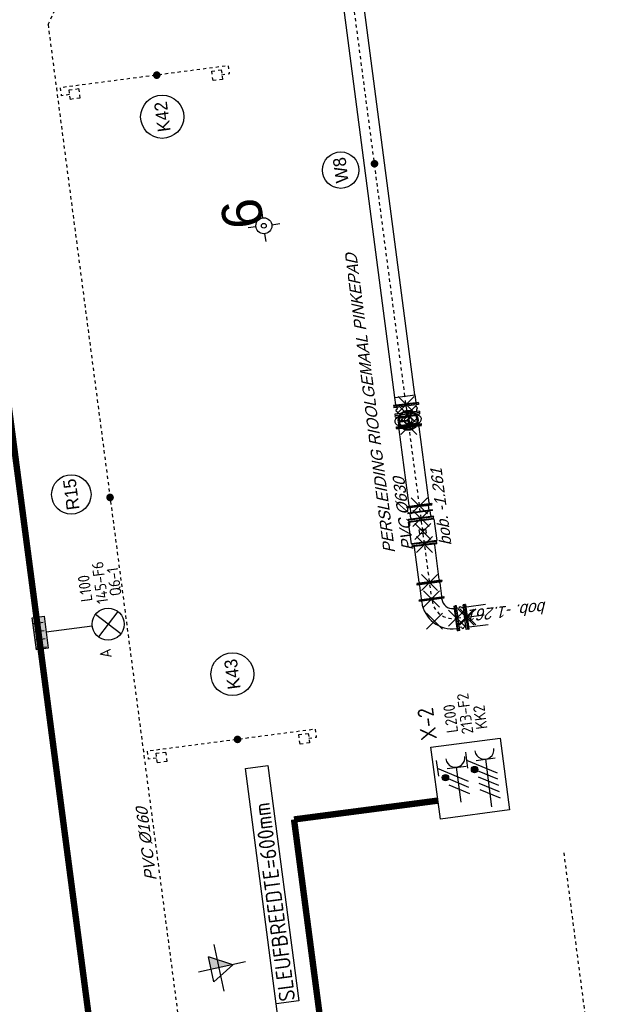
# Model space of a CAD drawing. Header units: metres. Extents: x 118052 to 118564, y 454784 to 455719.
# Tile 153 of 160: x 118462 to 118481, y 455354 to 455384. Entities that reach past the tile are written whole.
import ezdxf
from ezdxf.enums import TextEntityAlignment as Align

# ---------------------------------------------------------------- set-up
doc = ezdxf.new("R2010")
doc.units = ezdxf.units.M
doc.header["$LTSCALE"] = 0.5
doc.header["$PDMODE"] = 3
doc.header["$PDSIZE"] = 0.25
doc.linetypes.add('DASHED', pattern=[19.049999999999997, 12.7, -6.35])
doc.linetypes.add('Tauw_L_Center2', pattern=[6.4990000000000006, 4, -0.833, 0.833, -0.833])
for name, color, linetype in [('EL6221--', 6, 'Continuous'), ('EL6222--', 6, 'Continuous'), ('EL6312--', 6, 'Continuous'), ('EL_N_A_EB00----REVISIE~-_-----', 1, 'Continuous'), ('GRAAFWERKZAAMHEDEN', 6, 'Continuous'), ('KABELLOOP', 6, 'Continuous'), ('Koningsstal VIEUWPORT', 254, 'Continuous'), ('M01', 6, 'Continuous'), ('ME_N_A_EB00----RV600~-_-----', 135, 'Continuous'), ('ME_N_A_EB00605-W__debietmeter-DB0600~-_-----', 135, 'Continuous'), ('ME_N_A_EL990---L__GY-FFM600_pn10~W_-----', 135, 'Continuous'), ('ME_N_A_EL995---L__GY-FF600_pn10~W_-----', 135, 'Continuous'), ('ME_N_A_EL995---L__GY-Q600_pn10~W_-----', 135, 'Continuous'), ('ME_N_A_EL999---L__GY-AFSLUITER-600_pn10~W_-----', 135, 'Continuous'), ('ME_N_A_EL999---L__GY-RU-NT-600_pn10~W_-----', 135, 'Continuous'), ('ZU_N_-_AL999---LK_pvc125_sdr34__20_^200~M_-----', 7, 'Continuous'), ('ZU_N_-_AL999---LR_pvc160_sdr34__18_^200~-_-----', 7, 'Continuous'), ('ZU_N_-_AL999---LR_pvc250_sdr34__20_^200~M_-----', 7, 'Continuous'), ('ZU_N_-_AL999---LW_pvc630_pgr34__18_^200~-_-----', 7, 'Continuous'), ('ZU_N_-_AL999---LW_pvc630_pgr34__18_^200~N_-----', 7, 'Continuous'), ('ZU_N_-_AL999---LW_pvc630_pgr34__20_^200~M_-----', 7, 'Continuous'), ('ZU_N_-_EL999---LB_PE-63_sdr00~H_-----', 2, 'Tauw_L_Center2'), ('ZU_N_-_EL999---LK_pvc125_sdr34~H_-----', 2, 'Tauw_L_Center2'), ('ZU_N_-_EL999---LR_pvc160_sdr34~H_-----', 2, 'Tauw_L_Center2'), ('ZU_N_-_EL999---LW_pvc630_pgr11~H_-----', 2, 'Tauw_L_Center2'), ('ZU_N_-_EL999---LW_pvc630_pgr11~W_-----', 2, 'Continuous'), ('ZU_N_-_EL999---LW_pvc630_pgr34~H_-----', 2, 'Tauw_L_Center2'), ('ZU_N_-_EL999---SYM_STRAATKOLK~-_----c', 7, 'Tauw_L_Center2'), ('ZU_N_-_MB00----SYM_SONDERING~-_001--', 1, 'Continuous'), ('ZU_N_-_ML999---LK_pvc125_sdr34__20_^200~M_-----', 7, 'Continuous'), ('ZU_N_-_ML999---LR_pvc250_sdr34__20_^200~M_-----', 7, 'Continuous'), ('ZU_N_-_ML999---LW_pvc630_pgr34__20_^200~M_-----', 7, 'Continuous'), ('ZU_N_A_EL990---LW_GY-FFM600_pn10~W_-----', 8, 'Continuous'), ('ZU_N_A_EL999---L__GY-FM500_pn10~W_-----', 8, 'Continuous'), ('ZU_N_A_EL999---L__GY-PEtv600-630_pn10~W_-----', 8, 'Continuous')]:
    doc.layers.add(name, color=color, linetype=linetype)
doc.styles.add('BURO-018', font='Isocp.shx', dxfattribs={"height": 360})
doc.styles.add('BURO-025', font='Isocp.shx', dxfattribs={"height": 500})
doc.styles.add('tcb_isocp', font='tcb_isocp.shx')

# ---------------------------------------------------------------- blocks, each defined once
blk = doc.blocks.new('_PETV600')
at = {"color": 0}
for p, q in [((0, 341), (9.094947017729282e-13, -341)), ((5, 390), (5, -390)), ((30, 390), (5, 390)), ((30, 390), (29.99999999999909, -390)), ((30, 317.5), (270, 317.5)), ((49.99999999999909, 317.5), (29.99999999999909, 317.5)), ((270, 317.5), (270, -317.5)), ((29.99999999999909, -390), (5, -390)), ((29.99999999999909, -317.5), (270, -317.5)), ((49.99999999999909, -317.5), (29.99999999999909, -317.5))]:
    blk.add_line(p, q, dxfattribs=at)
blk.add_point((0, 0), dxfattribs=at)
blk = doc.blocks.new('FNZ600')
for p, q in [((-389.9999999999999, 30), (389.9999999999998, 29.99999999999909)), ((-389.9999999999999, 30), (-390, 5)), ((-390, 5), (390, 5)), ((-341, 0), (341, 9.094947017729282e-13)), ((-317.5, 49.99999999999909), (-317.5, 29.99999999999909)), ((317.5, 49.99999999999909), (317.5, 29.99999999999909)), ((389.9999999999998, 29.99999999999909), (390, 5))]:
    blk.add_line(p, q)
blk.add_point((0, 0))
blk = doc.blocks.new('_QNW600s')
for radius in [967.5000000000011, 332.5000000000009]:
    blk.add_arc((650.0000000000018, -650.0000000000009), radius, 90, 180)
blk.add_point((0, 0))
at = {"rotation": 90}
blk.add_blockref('FNZ600', (700, 0), dxfattribs=at)
blk.add_blockref('FNZ600', (0, -700))
blk = doc.blocks.new('FNW600')
at = {"linetype": 'Continuous'}
blk.add_line((-341.0000000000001, 0), (341, 0), dxfattribs=at)
blk.add_lwpolyline([(390, 45), (-390, 45), (-390, 4), (390, 4)], close=True, dxfattribs=at)
blk = doc.blocks.new('meAF600T')
for p, q in [((45, 317.4999999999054), (75.18616238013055, 317.4999999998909)), ((314.8138376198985, 317.499999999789), (345.0000000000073, 317.4999999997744)), ((73.34242446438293, 296.3999999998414), (73.34242446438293, -296.4000000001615)), ((316.6575755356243, 296.3999999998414), (316.6575755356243, -296.4000000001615)), ((45, -317.5000000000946), (75.186162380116, -317.5000000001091)), ((314.813837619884, -317.500000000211), (345.0000000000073, -317.5000000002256))]:
    blk.add_line(p, q)
at = {"color": 251, "linetype": 'Continuous'}
for p, q in [((183.3000000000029, 245.8856441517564), (183.3000000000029, 36.68459419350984)), ((206.7000000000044, 245.8856441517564), (206.7000000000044, 36.68459419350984)), ((-23.79321426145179, -112.8103248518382), (157.3802095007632, -8.209799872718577)), ((-12.0932142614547, -133.0753193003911), (169.0802095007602, -28.47479432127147)), ((402.093214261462, -133.0753193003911), (220.919790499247, -28.47479432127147)), ((413.7932142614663, -112.8103248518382), (232.6197904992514, -8.209799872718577))]:
    blk.add_line(p, q, dxfattribs=at)
at = {"color": 251}
blk.add_circle((195.0000000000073, -1.527951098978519e-10), 312, dxfattribs=at)
blk.add_circle((195.0000000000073, -1.527951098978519e-10), 113.8483391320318)
at = {"color": 251, "linetype": 'Continuous'}
blk.add_circle((195.0000000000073, -1.527951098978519e-10), 12.92899503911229, dxfattribs=at)
for centre, start, end in [((195.0000000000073, 296.3999999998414), 0, 180), ((195.0000000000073, -296.4000000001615), 180, 0)]:
    blk.add_arc(centre, 121.6575755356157, start, end)
at = {"color": 251}
for centre, radius, start, end in [((195.0000000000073, -1.527951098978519e-10), 280.8, 99.8968534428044, 200.1031465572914), ((152.1000000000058, 245.8856441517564), 31.2, 0, 99.8968534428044), ((237.9000000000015, 245.8856441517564), 31.2, 80.10314655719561, 180), ((195.0000000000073, -1.527951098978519e-10), 280.8, 339.8968534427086, 80.10314655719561), ((-39.39321426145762, -85.79033225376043), 31.2, 200.1031465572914, 300.0000000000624), ((3.50678573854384, -160.0953118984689), 31.2, 120.0000000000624, 219.8968534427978), ((195.0000000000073, -1.527951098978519e-10), 280.8, 219.8968534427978, 320.1031465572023), ((386.4932142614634, -160.0953118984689), 31.2, 320.1031465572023, 59.99999999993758), ((429.3932142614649, -85.79033225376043), 31.2, 239.9999999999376, 339.8968534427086)]:
    blk.add_arc(centre, radius, start, end, dxfattribs=at)
at = {"color": 251, "linetype": 'Continuous'}
for centre, radius, start, end in [((149.5802095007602, 5.300196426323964), 15.6, 300.0000000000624, 353.3440555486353), ((195.0000000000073, -1.527951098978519e-10), 30.12799417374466, 126.6559444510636, 173.3440555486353), ((167.7000000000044, 36.68459419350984), 15.6, 306.6559444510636, 0), ((222.3000000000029, 36.68459419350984), 15.6, 180, 233.3440555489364), ((195.0000000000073, -1.527951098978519e-10), 30.12799417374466, 6.655944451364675, 53.34405554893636), ((240.419790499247, 5.300196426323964), 15.6, 186.6559444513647, 239.9999999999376), ((176.8802095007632, -41.98479062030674), 15.6, 66.65594445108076, 120.0000000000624), ((195.0000000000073, -1.527951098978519e-10), 30.12799417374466, 246.6559444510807, 293.3440555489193), ((213.1197904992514, -41.98479062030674), 15.6, 59.99999999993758, 113.3440555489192)]:
    blk.add_arc(centre, radius, start, end, dxfattribs=at)
at = {"linetype": 'Continuous', "xscale": -1, "rotation": 270}
blk.add_blockref('FNW600', (0, -2.619344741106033e-10), dxfattribs=at)
at = {"rotation": 90}
blk.add_blockref('FNW600', (390.0000000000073, -6.548361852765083e-11), dxfattribs=at)
blk = doc.blocks.new('_FFNW600(2500)')
at = {"color": 0}
for p, q in [((1.241673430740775e-12, 341.0000000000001), (1.325162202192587e-12, -340.9999999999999)), ((5.000000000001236, 390.0000000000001), (5.000000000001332, -389.9999999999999)), ((30.00000000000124, 390.0000000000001), (5.000000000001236, 390.0000000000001)), ((30.00000000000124, 390.0000000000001), (30.00000000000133, -389.9999999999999)), ((50.00000000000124, 317.5000000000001), (30.00000000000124, 317.5000000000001)), ((50.00000000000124, 317.5000000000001), (2450.000000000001, 317.5000000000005)), ((2450.000000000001, 317.5000000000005), (2470.000000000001, 317.5000000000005)), ((2470.000000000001, -389.9999999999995), (2470.000000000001, 390.0000000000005)), ((2470.000000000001, 390.0000000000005), (2495.000000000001, 390.0000000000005)), ((2495.000000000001, -389.9999999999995), (2495.000000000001, 390.0000000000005)), ((2500.000000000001, -340.9999999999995), (2500.000000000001, 341.0000000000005)), ((30.00000000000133, -389.9999999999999), (5.000000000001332, -389.9999999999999)), ((50.00000000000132, -317.4999999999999), (30.00000000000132, -317.4999999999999)), ((50.00000000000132, -317.4999999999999), (2450.000000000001, -317.4999999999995)), ((2450.000000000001, -317.4999999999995), (2470.000000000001, -317.4999999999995)), ((2470.000000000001, -389.9999999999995), (2495.000000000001, -389.9999999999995))]:
    blk.add_line(p, q, dxfattribs=at)
for p in [(1.284305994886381e-12, 1.332267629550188e-13), (2500.000000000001, 4.39648317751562e-13)]:
    blk.add_point(p, dxfattribs=at)
blk = doc.blocks.new('_NT1-600')
for p, q in [((0, 387.5), (0, -387.5)), ((0, 387.5), (48, 387.5)), ((48, 387.5), (48, -387.5)), ((252, 387.5), (252, -387.5)), ((252, 387.5), (300, 387.5)), ((300, 387.5), (300, -387.5)), ((48, 300), (107, 300)), ((187, 300), (252, 300)), ((48, -300), (107, -300)), ((187, -300), (252, -300)), ((0, -387.5), (48, -387.5)), ((252, -387.5), (300, -387.5))]:
    blk.add_line(p, q)
for centre, start, end in [((147, 300), 0, 180), ((147, -300), 180, 0)]:
    blk.add_arc(centre, 40, start, end)
for p in [(0, 0), (300, 0)]:
    blk.add_point(p)
blk = doc.blocks.new('M01')
for points in [[(0, 0.5000000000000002), (0, 1)], [(-1, 0), (-0.5, 0)], [(0.5, 0), (1, 0)], [(0, -0.5000000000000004), (0, -1)]]:
    blk.add_lwpolyline(points)
for radius in [0.5, 0.15]:
    blk.add_circle((0, 0), radius)
blk = doc.blocks.new('zusondg1')
for p, q in [((0, -1.056103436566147), (0, 0.819315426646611)), ((-0.9336846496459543, 0), (0.933684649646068, 0)), ((-0.5, 0.314618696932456), (0, -0.5514067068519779)), ((-0.5, 0.314618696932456), (0.5, 0.314618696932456)), ((0, -0.5514067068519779), (0.5, 0.314618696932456))]:
    blk.add_line(p, q)
for points in [[(0, -0.5514067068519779), (0, 0.314618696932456), (0.5, 0.314618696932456)], [(0, -0.5514067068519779), (0, 0.314618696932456), (0.5, 0.314618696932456), (0, -0.5514067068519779)]]:
    blk.add_solid(points)
blk = doc.blocks.new('TSNW600')
at = {"linetype": 'Continuous'}
for p, q in [((-317.5, 45), (-317.5, 68.22358192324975)), ((317.5, 45), (317.5, 68.22358192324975))]:
    blk.add_line(p, q, dxfattribs=at)
blk.add_blockref('FNW600', (0, 0), dxfattribs=at)
blk = doc.blocks.new('meDB600T')
for points in [[(67, -399), (67, 399.0000000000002), (751.9999999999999, 399.0000000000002), (751.9999999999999, -399)], [(344.25, -100), (344.25, 100.0000000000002), (474.25, 100.0000000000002), (474.25, -100)]]:
    blk.add_lwpolyline(points, close=True)
for p in [(-1, 0), (409, 0), (818.9999999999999, 0)]:
    blk.add_point(p)
for p, rotation in [((0, 0), 270), ((819.9999999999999, 0), 90)]:
    blk.add_blockref('TSNW600', p, dxfattribs=dict(rotation=rotation))
blk = doc.blocks.new('RV600(400)')
at = {"color": 0}
for p, q in [((0, 341), (0, -341)), ((5, 390), (5, -390)), ((30, 390), (5, 390)), ((30, 390), (30, -390)), ((180, 390), (180, -390)), ((205, 390), (180, 390)), ((205, 390), (205, -390)), ((350, 317.5), (205, 317.5)), ((350, 317.5), (370, 317.5)), ((370, -390), (370, 390)), ((370, 390), (395, 390)), ((395, -390), (395, 390)), ((400, -341), (400, 341)), ((180, 287.5), (30, 287.5)), ((180, -287.5), (30, -287.5)), ((30, -390), (5, -390)), ((350, -317.5), (205, -317.5)), ((350, -317.5), (370, -317.5)), ((370, -390), (395, -390))]:
    blk.add_line(p, q, dxfattribs=at)
blk.add_line((180, -390), (205, -390))
for p in [(0, 0), (400, 0)]:
    blk.add_point(p, dxfattribs=at)
blk = doc.blocks.new('E00416')
at = {"color": 0, "linetype": 'Continuous'}
for p, q in [((-3, 7.982050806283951), (-2.99999988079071, 5.482050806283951)), ((-2.999999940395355, 6.732050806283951), (1.500000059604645, 4.133974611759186)), ((-1.499999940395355, 6.5), (1.500000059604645, 6.5)), ((1.192092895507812e-07, 1), (5.960464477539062e-08, 6.5)), ((1.500000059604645, 3.133974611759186), (-1.499999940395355, 4.866025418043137)), ((1.500000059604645, 2.133974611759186), (-1.499999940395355, 3.866025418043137))]:
    blk.add_line(p, q, dxfattribs=at)
at = {"color": 0, "linetype": 'Continuous', "const_width": 0.5}
blk.add_lwpolyline([(-1.683012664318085, 5.116025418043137, 1), (-2.183012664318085, 5.116025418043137, 1)], format="xyb", close=True, dxfattribs=at)
at = {"color": 0, "linetype": 'Continuous'}
blk.add_circle((-1.933012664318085, 5.116025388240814), 0.5000000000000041, dxfattribs=at)
blk.add_arc((5.960464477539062e-08, 8), 1.5, 180, 0, dxfattribs=at)
at = {"color": 0, "linetype": 'Continuous', "style": 'BURO-018', "flags": 1}
blk.add_attdef('E_MATCODE', text='', height=1.799999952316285, rotation=262.5836884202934, dxfattribs=at).set_placement((-436086809.6690868, 176092602.9433621), align=Align.MIDDLE)
at = {"color": 0, "linetype": 'Continuous', "style": 'BURO-018'}
for tag, p in [('E_GKAST', (5.960464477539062e-08, 13)), ('E_GROEP', (0, 10.00000002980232)), ('E_SGROEP', (4.500000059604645, 10))]:
    blk.add_attdef(tag, text='', height=1.8, dxfattribs=at).set_placement(p, align=Align.MIDDLE)
at = {"color": 0, "linetype": 'Continuous', "style": 'BURO-018', "flags": 1}
blk.add_attdef('E_VERMCODE', text='', height=1.8, dxfattribs=at).set_placement((13.00000005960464, 10), align=Align.MIDDLE)
blk = doc.blocks.new('111304D')
at = {"color": 0, "linetype": 'Continuous'}
for p, q in [((-3, 9.98205080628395), (-3, 7.482050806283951)), ((-3, 8.73205080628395), (1.500000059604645, 6.133974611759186)), ((-1.499999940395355, 8.5), (1.5, 8.5)), ((5.960464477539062e-08, 1.000000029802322), (5.960464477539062e-08, 8.5)), ((1.5, 5.133974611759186), (-1.499999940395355, 6.866025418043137)), ((1.500000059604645, 4.133974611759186), (-1.5, 5.866025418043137)), ((1.5, 3.133974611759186), (-1.499999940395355, 4.866025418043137)), ((1.500000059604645, 2.133974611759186), (-1.499999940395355, 3.866025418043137))]:
    blk.add_line(p, q, dxfattribs=at)
at = {"color": 0, "linetype": 'Continuous', "const_width": 0.5}
blk.add_lwpolyline([(-1.683012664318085, 7.116025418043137, 1), (-2.183012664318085, 7.116025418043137, 1)], format="xyb", close=True, dxfattribs=at)
at = {"color": 0, "linetype": 'Continuous'}
blk.add_circle((-1.93301260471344, 7.116025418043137), 0.5000000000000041, dxfattribs=at)
blk.add_arc((0, 10.00000002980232), 1.5, 180, 0, dxfattribs=at)
at = {"color": 0, "linetype": 'Continuous', "style": 'BURO-018', "flags": 1}
blk.add_attdef('E_MATCODE', text='', height=1.799999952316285, rotation=262.5836884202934, dxfattribs=at).set_placement((-436086809.6690868, 176092602.9433621), align=Align.MIDDLE)
at = {"color": 0, "linetype": 'Continuous', "style": 'BURO-018'}
for tag, p in [('E_GKAST', (5.960464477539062e-08, 15.5)), ('E_GROEP', (5.960464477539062e-08, 12.50000002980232)), ('E_SGROEP', (4.5, 12.5))]:
    blk.add_attdef(tag, text='', height=1.8, dxfattribs=at).set_placement(p, align=Align.MIDDLE)
at = {"color": 0, "linetype": 'Continuous', "style": 'BURO-018', "flags": 1}
blk.add_attdef('E_VERMCODE', text='', height=1.8, dxfattribs=at).set_placement((13, 12.5), align=Align.MIDDLE)
blk = doc.blocks.new('E00525')
at = {"linetype": 'ByBlock'}
h = blk.add_hatch(dxfattribs=at)
h.set_pattern_fill('ANGLE', color=0, scale=0.18438609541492, style=0)
h.set_pattern_definition([(360, (-37.67331033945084, -34.01927211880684), (5.551115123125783e-17, 1.287936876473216), [0.9366813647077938, -0.3512555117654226]), (90, (-37.67331033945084, -34.01927211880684), (-1.287936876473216, 1.387778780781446e-16), [0.9366813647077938, -0.3512555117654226])])
edge = h.paths.add_edge_path()
edge.add_line((-2.522521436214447, 2.863310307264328), (2.522521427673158, 2.863310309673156))
edge.add_line((2.522521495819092, 2.863310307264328), (2.522521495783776, 1.000000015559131))
edge.add_line((2.522521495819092, 1.000000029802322), (-2.522521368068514, 1.000000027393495))
edge.add_line((-2.522521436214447, 1), (-2.522521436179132, 2.863310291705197))
h = blk.add_hatch(color=0, dxfattribs=at)
edge = h.paths.add_edge_path()
edge.add_line((-2.522521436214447, 2.863310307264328), (2.522521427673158, 2.863310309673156))
edge.add_line((2.522521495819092, 2.863310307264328), (2.522521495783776, 1.000000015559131))
edge.add_line((2.522521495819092, 1.000000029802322), (-2.522521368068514, 1.000000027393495))
edge.add_line((-2.522521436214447, 1), (-2.522521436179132, 2.863310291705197))
at = {"color": 0, "linetype": 'ByBlock'}
for p, q in [((-1.767766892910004, 14.38605433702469), (1.767767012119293, 10.85052046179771)), ((1.767766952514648, 14.38605433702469), (-1.767766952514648, 10.85052043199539)), ((5.960464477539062e-08, 10.0973382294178), (1.192092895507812e-07, 2.863310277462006))]:
    blk.add_line(p, q, dxfattribs=at)
blk.add_lwpolyline([(-2.522521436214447, 2.863310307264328), (2.522521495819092, 2.863310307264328), (2.522521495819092, 1.000000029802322), (-2.522521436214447, 1)], close=True, dxfattribs=at)
blk.add_circle((0, 12.61828738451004), 2.500000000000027, dxfattribs=at)
at = {"color": 0, "linetype": 'ByBlock', "style": 'BURO-018'}
for tag, p in [('E_GKAST', (5.960464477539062e-08, 20.61828738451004)), ('E_GROEP', (5.960464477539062e-08, 17.61828738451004)), ('E_SGROEP', (4.500000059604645, 17.61828738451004)), ('E_ARMCODE', (0, 12.61828738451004)), ('E_SLET', (4.500000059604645, 11.61828738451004))]:
    blk.add_attdef(tag, text='', height=1.8, dxfattribs=at).set_placement(p, align=Align.MIDDLE)
blk = doc.blocks.new('A$C051E189E')
at = {"layer": 'EL6221--'}
blk.add_lwpolyline([(149222.7798329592, -32378.09536251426), (151486.334261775, -32378.09448766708), (151486.3351048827, -34559.35257619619), (149222.7806760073, -34559.35345107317)], close=True, dxfattribs=at)
ref = blk.add_blockref('111304D', (149194.2991527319, -34025.812256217), dxfattribs=dict(at, xscale=200, yscale=200, zscale=200, rotation=270.0000221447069))
ref.add_attrib('E_GROEP', 'KK2', dxfattribs={"layer": '0', "color": 1, "linetype": 'Continuous', "height": 360, "rotation": 2.219811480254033e-05, "style": 'BURO-018'}).set_placement((152216.3686449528, -34025.81110012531), align=Align.MIDDLE)
ref.add_attrib('E_GKAST', 'L200', dxfattribs={"layer": '0', "color": 1, "linetype": 'Continuous', "height": 360, "rotation": 2.219811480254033e-05, "style": 'BURO-018'}).set_placement((152294.2989653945, -33102.20347064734), align=Align.MIDDLE)
ref.add_attrib('E_SGROEP', '213-F2', dxfattribs={"layer": '0', "color": 1, "linetype": 'Continuous', "height": 360, "rotation": 2.219811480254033e-05, "style": 'BURO-018'}).set_placement((152391.7216956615, -33570.97841447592), align=Align.MIDDLE)
at = {"layer": 'EL6222--', "xscale": 200, "yscale": 200, "zscale": 200, "rotation": 270.0000221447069}
blk.add_blockref('E00416', (149462.3000682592, -33089.10528510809), dxfattribs=at)
at = {"layer": 'EL6312--'}
ref = blk.add_blockref('E00525', (156618.9919787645, -20340.97141870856), dxfattribs=dict(at, xscale=200, yscale=200, zscale=200, rotation=180.0000221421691))
ref.add_attrib('E_SGROEP', 'Q6-1', dxfattribs={"layer": '0', "color": 1, "linetype": 'ByBlock', "height": 360, "rotation": 2.219811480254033e-05, "style": 'BURO-018'}).set_placement((157908.7524856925, -23223.67126762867), align=Align.MIDDLE)
ref.add_attrib('E_GKAST', 'L100', dxfattribs={"layer": '0', "color": 1, "linetype": 'ByBlock', "height": 360, "rotation": 2.219811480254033e-05, "style": 'BURO-018'}).set_placement((157819.7450575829, -22295.5964256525), align=Align.MIDDLE)
ref.add_attrib('E_GROEP', '145-F6', dxfattribs={"layer": '0', "color": 1, "linetype": 'ByBlock', "height": 360, "rotation": 2.219811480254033e-05, "style": 'BURO-018'}).set_placement((157939.9040257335, -22780.15840119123), align=Align.MIDDLE)
ref.add_attrib('E_SLET', 'A', dxfattribs={"layer": '0', "color": 1, "linetype": 'ByBlock', "height": 360, "rotation": 2.219811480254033e-05, "style": 'BURO-018'}).set_placement((155718.992864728, -22664.62924337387), align=Align.MIDDLE)
at = {"layer": 'EL6221--', "color": 2, "style": 'BURO-025'}
blk.add_text('X-2', height=499.9999999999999, dxfattribs=at).set_placement((151717.2207477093, -32601.08040773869))
blk = doc.blocks.new('A$C6DFC50BF')
at = {"layer": 'GRAAFWERKZAAMHEDEN'}
blk.add_line((142738.3322911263, -26534.63042920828), (144159.2044053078, -26534.63042920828), dxfattribs=at)
blk.add_lwpolyline([(144159.2044053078, -26534.63042920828), (151582.3863332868, -26534.63042920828), (151582.3863332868, -27248.32150828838), (144159.2044053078, -27248.32150828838)], close=True, dxfattribs=at)
at = {"layer": 'KABELLOOP', "linetype": 'DASHED', "const_width": 200}
for points in [[(126964.0768994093, -31119.36495116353), (126964.0768994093, -20670.67730230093), (185152.8453190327, -20670.67730230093), (185205.1648065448, -27210.41196081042)], [(149803.6456149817, -27836.85042148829), (129785.0804622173, -27836.85042148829)], [(149803.6456149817, -32378.09513801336), (149803.6456149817, -27836.85042148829)]]:
    blk.add_lwpolyline(points, dxfattribs=at)
at = {"layer": 'GRAAFWERKZAAMHEDEN', "color": 2, "style": 'BURO-025'}
blk.add_text('SLEUFBREEDTE=600mm', height=500, rotation=359.9837082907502, dxfattribs=at).set_placement((144193.2377538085, -27144.28597265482))
blk = doc.blocks.new('Leidingen')
at = {"layer": 'ME_N_A_EL990---L__GY-FFM600_pn10~W_-----'}
for p, q in [((-106456.892242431, 25845.99599210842), (-107236.8922425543, 25845.99599210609)), ((-107236.8922424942, 25820.99599216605), (-107236.8922425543, 25845.99599210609)), ((-106456.8922424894, 25820.99599212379), (-107236.8922424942, 25820.99599216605)), ((-106505.8922425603, 25850.99599210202), (-107187.8922425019, 25850.99599215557)), ((-107164.3922423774, 25800.99599209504), (-107164.3922425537, 25820.99599212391)), ((-107164.3922423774, 25800.99599209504), (-107164.39224243, 25200.99599210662)), ((-106529.3922424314, 25800.9959921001), (-106529.3922426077, 25820.99599212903)), ((-106529.3922424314, 25800.9959921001), (-106529.3922424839, 25200.9959921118)), ((-106456.8922424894, 25820.99599212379), (-106456.892242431, 25845.99599210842))]:
    blk.add_line(p, q, dxfattribs=at)
at = {"layer": 'ME_N_A_EL995---L__GY-FF600_pn10~W_-----'}
for p, q in [((-106146.8922424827, 27191.99599216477), (-106146.8922424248, 26509.99599215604)), ((-106141.8922424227, 27240.99599211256), (-106141.8922424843, 26460.99599213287)), ((-106116.8922426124, 27240.99599209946), (-106141.8922424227, 27240.99599211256)), ((-106116.8922426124, 27240.99599209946), (-106116.8922423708, 26460.99599214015)), ((-106096.8922425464, 27168.49599213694), (-106116.8922425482, 27168.49599216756)), ((-105674.8922426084, 27168.49599217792), (-106096.8922425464, 27168.49599213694)), ((-105674.8922426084, 27168.49599217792), (-105654.8922426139, 27168.49599214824)), ((-105654.8922424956, 26460.99599212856), (-105654.892242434, 27240.99599210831)), ((-105654.892242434, 27240.99599210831), (-105629.892242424, 27240.99599212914)), ((-105629.8922424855, 26460.9959921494), (-105629.892242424, 27240.99599212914)), ((-105624.892242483, 27191.99599216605), (-105624.8922424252, 26509.99599215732)), ((-105624.8922424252, 26509.99599215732), (-105624.892242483, 27191.99599216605)), ((-105624.8922424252, 26509.99599215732), (-105624.892242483, 27191.99599216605)), ((-105624.892242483, 27191.99599216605), (-105624.8922424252, 26509.99599215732)), ((-105619.8922424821, 27240.99599212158), (-105619.8922424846, 26460.99599213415)), ((-105594.8922424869, 27240.9959921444), (-105619.8922424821, 27240.99599212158)), ((-105594.8922424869, 27240.9959921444), (-105594.8922424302, 26460.99599214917)), ((-105574.8922424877, 27168.49599213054), (-105594.8922425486, 27168.49599216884)), ((-105574.8922424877, 27168.49599213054), (-104474.8922425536, 27168.49599215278)), ((-104474.8922425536, 27168.49599215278), (-104454.8922424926, 27168.49599211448)), ((-104454.8922424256, 26460.99599216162), (-104454.8922425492, 27240.99599210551)), ((-104454.8922425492, 27240.99599210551), (-104429.8922424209, 27240.99599211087)), ((-104429.8922424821, 26460.99599219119), (-104429.8922424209, 27240.99599211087)), ((-104424.8922424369, 26509.9959921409), (-104424.8922424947, 27191.99599214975)), ((-106096.8922424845, 26533.49599210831), (-106116.8922424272, 26533.49599213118)), ((-105674.89224248, 26533.49599214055), (-106096.8922424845, 26533.49599210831)), ((-105674.89224248, 26533.49599214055), (-105654.8922424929, 26533.49599211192)), ((-105574.8922424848, 26533.49599210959), (-105594.8922424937, 26533.49599220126)), ((-105574.8922424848, 26533.49599210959), (-104474.8922424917, 26533.49599212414)), ((-104474.8922424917, 26533.49599212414), (-104454.8922424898, 26533.49599209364)), ((-106116.8922423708, 26460.99599214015), (-106141.8922424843, 26460.99599213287)), ((-105654.8922424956, 26460.99599212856), (-105629.8922424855, 26460.9959921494)), ((-105594.8922424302, 26460.99599214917), (-105619.8922424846, 26460.99599213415)), ((-104454.8922424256, 26460.99599216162), (-104429.8922424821, 26460.99599219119))]:
    blk.add_line(p, q, dxfattribs=at)
for p in [(-106146.8922424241, 26850.9959921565), (-105624.8922424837, 26850.99599216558), (-105624.8922424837, 26850.99599216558), (-105624.8922424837, 26850.99599216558), (-104424.892242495, 26850.99599220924)]:
    blk.add_point(p, dxfattribs=at)
at = {"layer": 'ZU_N_-_EL999---LB_PE-63_sdr00~H_-----', "flags": 128}
blk.add_lwpolyline([(-114553.7747402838, 23784.79995855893), (-127057.8684405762, 23784.79995855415, -0.06554346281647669), (-127202.8071058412, 23803.88149588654), (-129847.2587290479, 24512.46017274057), (-134088.5580338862, 24512.46017276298), (-134088.5580352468, 21133.32594400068), (-133545.9674451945, 21133.32594397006)], format="xyb", dxfattribs=at)
at = {"layer": 'ZU_N_-_EL999---LK_pvc125_sdr34~H_-----', "flags": 128}
for points in [[(-109963.5849711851, 36028.41438811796), (-109963.584971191, 36278.41438810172), (-109713.5849712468, 36278.41438815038), (-109713.5849712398, 36408.75381259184)], [(-89029.55808430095, 36028.41438813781), (-89029.55808436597, 36278.41438812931), (-88779.55808424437, 36278.41438815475), (-88779.5580842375, 36408.75381259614)], [(-109963.5849712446, 31228.41438792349), (-109963.5849713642, 30978.4143879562), (-109713.5849713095, 30978.41438793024), (-109713.5849712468, 36278.41438815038)], [(-89029.5580843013, 31228.4143879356), (-89029.55808430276, 30978.41438795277), (-88779.55808442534, 30978.41438795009), (-88779.55808424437, 36278.41438815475)]]:
    blk.add_lwpolyline(points, dxfattribs=at)
at = {"layer": 'ZU_N_-_EL999---LR_pvc160_sdr34~H_-----'}
for points in [[(-86770.07941525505, 36408.75415128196), (-137489.5869364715, 36408.75381253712)], [(-86770.07941525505, 36408.75415128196), (-76166.50041610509, 29587.90350863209)]]:
    blk.add_lwpolyline(points, dxfattribs=at)
at = {"layer": 'ZU_N_-_EL999---LW_pvc630_pgr11~H_-----'}
blk.add_lwpolyline([(-99743.8922424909, 26850.99599349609), (-82522.81556183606, 26850.99599350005, -0.198912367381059), (-80295.42920124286, 25928.38235428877), (-79389.42131130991, 25022.37446435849, -0.1989123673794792), (-78466.8076720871, 22794.98810363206), (-78466.80767219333, -34095.17812190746)], format="xyb", dxfattribs=at)
at = {"layer": 'ZU_N_-_EL999---LW_pvc630_pgr11~W_-----'}
for points in [[(-99743.89224248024, 27165.99599354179), (-82522.81556195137, 27165.99599350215, -0.1989123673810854), (-80072.69056504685, 26151.12099034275), (-79166.68267523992, 25245.11310036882, -0.1989123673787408), (-78151.80767208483, 22794.9881036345), (-78151.80767214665, -34095.17812191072)], [(-99743.89224260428, 26535.9959935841), (-82522.81556183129, 26535.99599357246, -0.1989123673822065), (-80518.16783731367, 25705.6437181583), (-79612.15994726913, 24799.63582833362, -0.1989123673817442), (-78781.80767195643, 22794.98810361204), (-78781.80767207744, -34095.17812192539)]]:
    blk.add_lwpolyline(points, format="xyb", dxfattribs=at)
at = {"layer": 'ZU_N_-_EL999---LW_pvc630_pgr34~H_-----'}
blk.add_lwpolyline([(-106846.8922424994, 25820.99599211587), (-106846.8922424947, 26191.67303972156, -0.4139083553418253), (-106197.5696427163, 26841.67268683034), (-99743.89224249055, 26850.99599355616)], format="xyb", dxfattribs=at)
at = {"layer": 'ZU_N_-_EL999---SYM_STRAATKOLK~-_----c', "lineweight": -3}
for points in [[(-109813.5849711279, 35720.16780433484), (-110113.5849712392, 35720.16780438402), (-110113.5849712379, 36020.16780453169), (-109813.5849711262, 36020.1678045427)], [(-88879.55808418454, 35720.16780434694), (-89179.55808417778, 35720.16780438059), (-89179.55808430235, 36020.16780448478), (-88879.55808406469, 36020.16780453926)], [(-109813.5849711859, 31220.16780428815), (-110113.5849711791, 31220.16780432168), (-110113.5849713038, 31520.16780442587), (-109813.5849710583, 31520.16780453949)], [(-88879.55808424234, 31220.16780436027), (-89179.55808430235, 31220.16780434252), (-89179.55808424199, 31520.16780448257), (-88879.55808406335, 31520.16780454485)]]:
    blk.add_lwpolyline(points, close=True, dxfattribs=at)
at = {"layer": 'ZU_N_-_ML999---LK_pvc125_sdr34__20_^200~M_-----', "flags": 128}
for points in [[(-109713.5849712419, 33439.92464017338, 0, 0, 0), (-109833.4270282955, 33446.0794260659, 0, 91.82399999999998, 0), (-109824.2950634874, 33445.61043135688, 91.82399999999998, 169.728, 0), (-109798.3372738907, 33444.27730476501, 169.728, 221.712, 0), (-109759.4365422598, 33442.27946126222, 221.712, 240, 0), (-109713.5849712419, 33439.92464017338, 240, 221.712, 0), (-109667.7334002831, 33437.56981909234, 221.712, 169.728, 0), (-109628.8326686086, 33435.57197546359, 169.728, 91.82399999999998, 0), (-109602.8748790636, 33434.23884887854, 91.82399999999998, 0, 0), (-109593.7429143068, 33433.76985423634, 0, 0, 0), (-109713.5849712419, 33439.92464017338, 0, 0, 0), (-108339.1061225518, 33369.33487131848, 0, 0, 0)], [(-88779.55808437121, 33242.42984102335, 0, 0, 0), (-88659.55808448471, 33242.42984103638, 0, 91.82399999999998, 0), (-88668.70208447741, 33242.42984104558, 91.82399999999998, 169.728, 0), (-88694.6940844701, 33242.42984111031, 169.728, 221.712, 0), (-88733.64608449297, 33242.42984104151, 221.712, 240, 0), (-88779.55808437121, 33242.42984102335, 240, 221.712, 0), (-88825.47008448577, 33242.42984103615, 221.712, 169.728, 0), (-88864.42208450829, 33242.42984102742, 169.728, 91.82399999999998, 0), (-88890.41408438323, 33242.42984101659, 91.82399999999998, 0, 0), (-88899.55808437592, 33242.42984102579, 0, 0, 0), (-88779.55808437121, 33242.42984102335, 0, 0, 0), (-89418.30567622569, 33242.42984103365, 0, 0, 0)]]:
    blk.add_lwpolyline(points, format="xyseb", dxfattribs=at)
at = {"layer": 'ZU_N_-_ML999---LK_pvc125_sdr34__20_^200~M_-----'}
for centre, radius in [((-107669.4727444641, 33334.94418893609), 670.51590593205), ((-90092.94148451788, 33242.4298410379), 674.6358083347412)]:
    blk.add_circle(centre, radius, dxfattribs=at)
at = {"layer": 'ZU_N_-_ML999---LR_pvc250_sdr34__20_^200~M_-----', "flags": 128}
blk.add_lwpolyline([(-101688.5851625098, 36408.75381256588, 0, 0, 0), (-101713.3184013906, 36291.33036132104, 0, 91.82399999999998, 0), (-101711.4337285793, 36300.27802823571, 91.82399999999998, 169.728, 0), (-101706.0765090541, 36325.71194781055, 169.728, 221.712, 0), (-101698.0480996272, 36363.82760016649, 221.712, 240, 0), (-101688.5851625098, 36408.75381256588, 240, 221.712, 0), (-101679.1222252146, 36453.68002500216, 221.712, 169.728, 0), (-101671.093815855, 36491.7956772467, 169.728, 91.82399999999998, 0), (-101665.7365962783, 36517.22959675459, 91.82399999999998, 0, 0), (-101663.8519235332, 36526.17726373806, 0, 0, 0), (-101688.5851625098, 36408.75381256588, 0, 0, 0), (-101565.0197797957, 36995.39245344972, 0, 0, 0)], format="xyseb", dxfattribs=at)
at = {"layer": 'ZU_N_-_ML999---LR_pvc250_sdr34__20_^200~M_-----'}
blk.add_circle((-101438.0722426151, 37598.08820115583), 615.9203207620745, dxfattribs=at)
at = {"layer": 'ZU_N_-_ML999---LW_pvc630_pgr34__20_^200~M_-----', "flags": 128}
blk.add_lwpolyline([(-92413.71672940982, 26850.99599354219, 0, 0, 0), (-92406.98789901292, 26731.18479693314, 0, 91.82399999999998, 0), (-92407.50063597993, 26740.31441008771, 91.82399999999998, 169.728, 0), (-92408.9581005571, 26766.26551527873, 169.728, 221.712, 0), (-92411.14227902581, 26805.15622973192, 221.712, 240, 0), (-92413.71672940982, 26850.99599354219, 240, 221.712, 0), (-92416.2911799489, 26896.83575737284, 221.712, 169.728, 0), (-92418.47535831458, 26935.72647175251, 169.728, 91.82399999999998, 0), (-92419.93282311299, 26961.67757703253, 91.82399999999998, 0, 0), (-92420.44555998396, 26970.80719017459, 0, 0, 0), (-92413.71672940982, 26850.99599354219, 0, 0, 0), (-92442.07762324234, 27355.98012816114, 0, 0, 0)], format="xyseb", dxfattribs=at)
at = {"layer": 'ZU_N_-_ML999---LW_pvc630_pgr34__20_^200~M_-----'}
blk.add_circle((-92474.03155571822, 27924.94065068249), 569.8571136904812, dxfattribs=at)
at = {"layer": 'ZU_N_A_EL990---LW_GY-FFM600_pn10~W_-----'}
blk.add_point((-106846.8922424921, 25800.99579697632), dxfattribs=at)
at = {"layer": 'ZU_N_A_EL999---L__GY-FM500_pn10~W_-----'}
blk.add_line((-106846.8922424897, 25770.99579699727), (-106846.8922426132, 25282.76812276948), dxfattribs=at)
at = {"layer": 'EL_N_A_EB00----REVISIE~-_-----'}
for name in ['A$C051E189E', 'A$C6DFC50BF']:
    blk.add_blockref(name, (-262229.9305388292, 59850.06411849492), dxfattribs=at)
at = {"layer": 'M01'}
ref = blk.add_blockref('M01', (-93887.04553365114, 30533.97658679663), dxfattribs=dict(at, xscale=499.9999999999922, yscale=499.9999999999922, zscale=499.9999999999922, rotation=0.2803370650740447))
ref.add_attrib('TAG', '6', (-93887.04553365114, 30533.97658679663), dxfattribs={"layer": '0', "color": 81, "height": 1250, "rotation": 0.280337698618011})
at = {"layer": 'ME_N_A_EB00----RV600~-_-----', "rotation": 180.000000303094}
blk.add_blockref('RV600(400)', (-103203.8922425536, 26850.99599214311), dxfattribs=at)
at = {"layer": 'ME_N_A_EB00605-W__debietmeter-DB0600~-_-----'}
blk.add_blockref('meDB600T', (-104423.8922425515, 26850.99599213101), dxfattribs=at)
at = {"layer": 'ME_N_A_EL995---L__GY-FF600_pn10~W_-----'}
blk.add_blockref('_FFNW600(2500)', (-103203.8922425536, 26850.99599214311), dxfattribs=at)
at = {"layer": 'ME_N_A_EL995---L__GY-Q600_pn10~W_-----'}
blk.add_blockref('_QNW600s', (-106846.8922425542, 26850.99599215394), dxfattribs=at)
at = {"layer": 'ME_N_A_EL999---L__GY-AFSLUITER-600_pn10~W_-----'}
blk.add_blockref('meAF600T', (-100703.8922424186, 26850.99599217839), dxfattribs=at)
at = {"layer": 'ME_N_A_EL999---L__GY-RU-NT-600_pn10~W_-----'}
for p, rotation in [((-100013.8922424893, 26850.99599216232), 180.000000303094), ((-106846.8922424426, 25850.99599208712), 89.99999838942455)]:
    blk.add_blockref('_NT1-600', p, dxfattribs=dict(at, rotation=rotation))
at = {"layer": 'ZU_N_-_MB00----SYM_SONDERING~-_001--', "xscale": 799.9999999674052, "yscale": 800.0000000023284, "zscale": 799.9999999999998, "rotation": 4.735440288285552}
blk.add_blockref('zusondg1', (-116719.6702435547, 34940.09250159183), dxfattribs=at)
at = {"layer": 'ZU_N_A_EL999---L__GY-PEtv600-630_pn10~W_-----'}
blk.add_blockref('_PETV600', (-100013.8922424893, 26850.99599216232), dxfattribs=at)
at = {"layer": 'ZU_N_-_AL999---LK_pvc125_sdr34__20_^200~M_-----', "style": 'tcb_isocp'}
for s, p in [('K43', (-107669.4727444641, 33334.94418893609)), ('K42', (-90092.94148451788, 33242.4298410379))]:
    blk.add_text(s, height=399.9999999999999, dxfattribs=at).set_placement(p, align=Align.MIDDLE)
at = {"layer": 'ZU_N_-_AL999---LR_pvc160_sdr34__18_^200~-_-----', "style": 'tcb_isocp', "oblique": 20.00023775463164}
blk.add_text('PVC %%129160', height=359.9999999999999, dxfattribs=at).set_placement((-113751.9710262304, 36518.70302149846))
at = {"layer": 'ZU_N_-_AL999---LR_pvc250_sdr34__20_^200~M_-----', "style": 'tcb_isocp'}
blk.add_text('R15', height=399.9999999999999, dxfattribs=at).set_placement((-101438.0722426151, 37598.08820115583), align=Align.MIDDLE)
at = {"layer": 'ZU_N_-_AL999---LW_pvc630_pgr34__18_^200~-_-----', "style": 'tcb_isocp', "oblique": 20.00023775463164}
for s, p in [('PERSLEIDING RIOOLGEMAAL PINKEPAD', (-104561.9593136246, 27791.23607354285)), ('PVC %%129630', (-104556.4589737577, 27208.37080548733))]:
    blk.add_text(s, height=359.9999999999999, rotation=359.8966643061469, dxfattribs=at).set_placement(p)
at = {"layer": 'ZU_N_-_AL999---LW_pvc630_pgr34__18_^200~N_-----', "style": 'tcb_isocp', "oblique": 20.00023775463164}
for rotation, p in [(359.8966643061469, (-104555.939239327, 26011.36084968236)), (88.61187415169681, (-106692.7490799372, 23300.82316168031))]:
    blk.add_text('bob. -1.261', height=359.9999999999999, rotation=rotation, dxfattribs=at).set_placement(p)
at = {"layer": 'ZU_N_-_AL999---LW_pvc630_pgr34__20_^200~M_-----', "style": 'tcb_isocp'}
blk.add_text('W8', height=399.9999999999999, dxfattribs=at).set_placement((-92474.03155571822, 27924.94065068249), align=Align.MIDDLE)

msp = doc.modelspace()

# ---------------------------------------------------------------- block references
at = {"layer": 'Koningsstal VIEUWPORT', "color": 6, "xscale": 0.0009975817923, "yscale": 0.0009975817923, "zscale": 0.0009975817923, "rotation": 97.46987594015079}
msp.add_blockref('Leidingen', (118487.8519961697, 455474.6886337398), dxfattribs=at)

doc.saveas('drawing.dxf')
